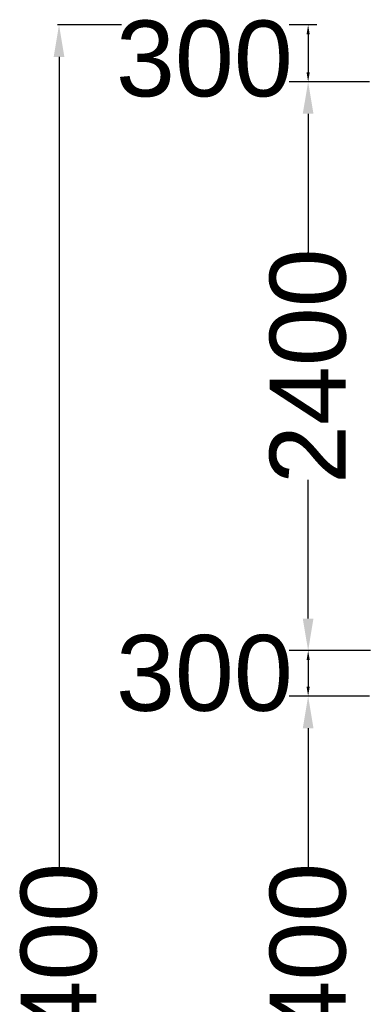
# Model space of a CAD drawing. Extents: x 10355834 to 15597769, y 431926 to 931084.
# Tile 3 of 16: x 10385463 to 10391021, y 639676 to 655252. Entities that reach past the tile are written whole.
import ezdxf

# ---------------------------------------------------------------- set-up
doc = ezdxf.new("R2010")
doc.units = ezdxf.units.MI
doc.header["$MEASUREMENT"] = 0
doc.styles.get("Standard").update_dxf_attribs({"font": 'arial.ttf', "height": 500})
doc.dimstyles.new('Copy of ISO-25--------4', dxfattribs={"dimtxt": 500, "dimasz": 150, "dimexe": 300, "dimexo": 300, "dimgap": 0.02, "dimtad": 0, "dimtih": 1, "dimtoh": 1, "dimdec": 0, "dimlfac": 4, "dimdsep": 46, "dimtxsty": 'Standard', "dimcen": 150, "dimclrd": 256, "dimclre": 256, "dimadec": 0, "dimazin": 0, "dimtfac": 1, "dimtdec": 0, "dimtmove": 2, "dimatfit": 3, "dimfxl": 300, "dimarcsym": 0})
doc.dimstyles.get("Standard").update_dxf_attribs({"dimscale": 0.507, "dimtxt": 500, "dimasz": 1000, "dimexe": 50, "dimexo": 25, "dimgap": 0.09, "dimtad": 0, "dimtoh": 1, "dimdec": 0, "dimzin": 0, "dimdsep": 46, "dimtxsty": 'Standard', "dimcen": 0.09, "dimclrd": 256, "dimclre": 256, "dimadec": 0, "dimazin": 0, "dimtfac": 1, "dimtdec": 0, "dimtix": 1, "dimtofl": 0, "dimtmove": 0, "dimatfit": 0, "dimfxl": 50, "dimtolj": 1, "dimtzin": 0, "dimlwd": -1, "dimlwe": -1, "dimarcsym": 0})

# ---------------------------------------------------------------- blocks, each defined once
blk = doc.blocks.new('*D288')
at = {"ltscale": 10, "transparency": 16777216}
for p, q in [((10387070, 655170), (10386059, 655170)), ((10386085, 654663), (10386085, 641841)), ((10386085, 625437), (10386085, 638260)), ((10387070, 624930), (10386059, 624930))]:
    blk.add_line(p, q, dxfattribs=at)
for points in [[(10386000, 654663), (10386169, 654663), (10386085, 655170)], [(10386000, 625437), (10386169, 625437), (10386085, 624930)]]:
    blk.add_solid(points, dxfattribs=at)
at = {"layer": 'Defpoints', "color": 0, "ltscale": 10, "transparency": 16777216}
for p in [(10387083, 655170), (10386085, 624930), (10387083, 624930)]:
    blk.add_point(p, dxfattribs=at)
at = {"color": 0, "ltscale": 10, "transparency": 16777216, "insert": (10386085, 640050), "char_height": 500, "attachment_point": 5, "rotation": 90}
blk.add_mtext('\\A1;{\\H2.4x;8400}', dxfattribs=at)
blk = doc.blocks.new('*D289')
at = {"ltscale": 10, "transparency": 16777216}
for p, q in [((10390993, 654270), (10389998, 654270)), ((10390023, 653763), (10390023, 651570)), ((10390023, 645777), (10390023, 647970)), ((10391009, 645270), (10389998, 645270))]:
    blk.add_line(p, q, dxfattribs=at)
for points in [[(10389938, 653763), (10390107, 653763), (10390023, 654270)], [(10389938, 645777), (10390107, 645777), (10390023, 645270)]]:
    blk.add_solid(points, dxfattribs=at)
at = {"layer": 'Defpoints', "color": 0, "ltscale": 10, "transparency": 16777216}
for p in [(10391006, 654270), (10390023, 645270), (10391021, 645270)]:
    blk.add_point(p, dxfattribs=at)
at = {"color": 0, "ltscale": 10, "transparency": 16777216, "insert": (10390023, 649770), "char_height": 500, "attachment_point": 5, "rotation": 90}
blk.add_mtext('\\A1;{\\H2.4x;2400}', dxfattribs=at)
blk = doc.blocks.new('*D290')
at = {"ltscale": 10, "transparency": 16777216}
for p, q in [((10390993, 644550), (10389998, 644550)), ((10390023, 644043), (10390023, 641850)), ((10390023, 636057), (10390023, 638250)), ((10391009, 635550), (10389998, 635550))]:
    blk.add_line(p, q, dxfattribs=at)
for points in [[(10389938, 644043), (10390107, 644043), (10390023, 644550)], [(10389938, 636057), (10390107, 636057), (10390023, 635550)]]:
    blk.add_solid(points, dxfattribs=at)
at = {"layer": 'Defpoints', "color": 0, "ltscale": 10, "transparency": 16777216}
for p in [(10391006, 644550), (10390023, 635550), (10391021, 635550)]:
    blk.add_point(p, dxfattribs=at)
at = {"color": 0, "ltscale": 10, "transparency": 16777216, "insert": (10390023, 640050), "char_height": 500, "attachment_point": 5, "rotation": 90}
blk.add_mtext('\\A1;{\\H2.4x;2400}', dxfattribs=at)
blk = doc.blocks.new('*D293')
at = {"lineweight": -2, "ltscale": 10, "transparency": 16777216}
for p, q in [((10390159, 645270), (10389723, 645270)), ((10390023, 645120), (10390023, 644700)), ((10390144, 644550), (10389723, 644550))]:
    blk.add_line(p, q, dxfattribs=at)
at = {"ltscale": 10, "transparency": 16777216}
for points in [[(10389998, 645120), (10390048, 645120), (10390023, 645270)], [(10389998, 644700), (10390048, 644700), (10390023, 644550)]]:
    blk.add_solid(points, dxfattribs=at)
at = {"layer": 'Defpoints', "color": 0, "ltscale": 10, "transparency": 16777216}
for p in [(10390459, 645270), (10390023, 644550), (10390444, 644550)]:
    blk.add_point(p, dxfattribs=at)
at = {"color": 0, "ltscale": 10, "transparency": 16777216, "insert": (10388383, 644910), "char_height": 500, "attachment_point": 5}
blk.add_mtext('{\\H2.4x;300}', dxfattribs=at)
blk = doc.blocks.new('*D294')
at = {"lineweight": -2, "ltscale": 10, "transparency": 16777216}
for p, q in [((10390159, 655170), (10389723, 655170)), ((10390023, 655020), (10390023, 654420)), ((10390144, 654270), (10389723, 654270))]:
    blk.add_line(p, q, dxfattribs=at)
at = {"ltscale": 10, "transparency": 16777216}
for points in [[(10389998, 655020), (10390048, 655020), (10390023, 655170)], [(10389998, 654420), (10390048, 654420), (10390023, 654270)]]:
    blk.add_solid(points, dxfattribs=at)
at = {"layer": 'Defpoints', "color": 0, "ltscale": 10, "transparency": 16777216}
for p in [(10390459, 655170), (10390023, 654270), (10390444, 654270)]:
    blk.add_point(p, dxfattribs=at)
at = {"color": 0, "ltscale": 10, "transparency": 16777216, "insert": (10388383, 654630), "char_height": 500, "attachment_point": 5}
blk.add_mtext('{\\H2.4x;300}', dxfattribs=at)

msp = doc.modelspace()

# ---------------------------------------------------------------- dimensions: what is measured, and where the dimension line sits
at = {"color": 0, "ltscale": 10}
for base, p1, p2, text, picture, middle in [((10386084.62, 624930.34), (10387082.81, 655170.34), (10387082.81, 624930.34), '{\\H2.4x;8400}', '*D288', (10386084.62, 640050.34)), ((10390022.99, 635550.34), (10391005.97, 644550.34), (10391021.18, 635550.34), '{\\H2.4x;2400}', '*D290', (10390022.99, 640050.34))]:
    dim = msp.add_linear_dim(base=base, p1=p1, p2=p2, angle=90, text=text, dimstyle='Standard', dxfattribs=at)
    dim.commit()
    dim.dimension.update_dxf_attribs({"geometry": picture, "text_midpoint": middle})
for base, p1, p2, picture, middle in [((10390022.99, 654270.34), (10390459.43, 655170.34), (10390444.22, 654270.34), '*D294', (10388382.93, 654630.34)), ((10390022.99, 644550.34), (10390459.43, 645270.34), (10390444.22, 644550.34), '*D293', (10388382.93, 644910.34))]:
    dim = msp.add_linear_dim(base=base, p1=p1, p2=p2, angle=90, text='{\\H2.4x;300}', dimstyle='Copy of ISO-25--------4', dxfattribs=at)
    dim.commit()
    dim.dimension.update_dxf_attribs({"geometry": picture, "text_midpoint": middle, "dimtype": 160})
dim = msp.add_linear_dim(base=(10390022.99, 645270.34), p1=(10391005.97, 654270.34), p2=(10391021.18, 645270.34), angle=90, text='{\\H2.4x;2400}', dimstyle='Standard', override={"dimtmove": 0}, dxfattribs=at)
dim.commit()
dim.dimension.update_dxf_attribs({"geometry": '*D289', "text_midpoint": (10390022.99, 649770.34), "dimtype": 160})

doc.saveas('drawing.dxf')
